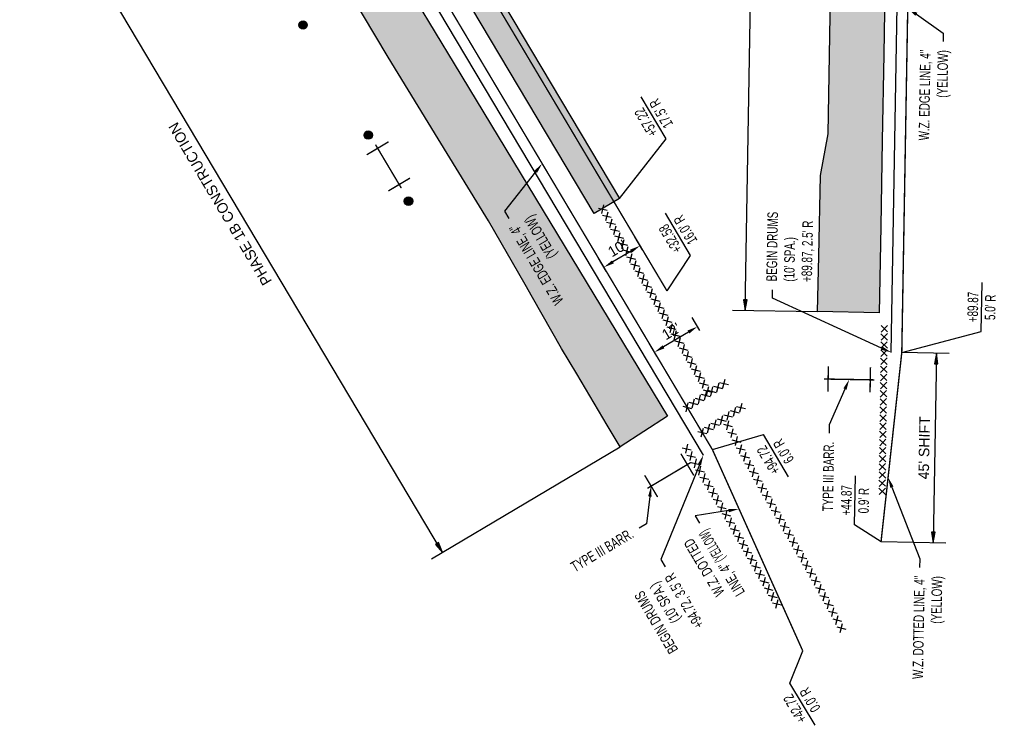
# Model space of a CAD drawing. Header units: feet. Extents: x 1495426 to 1498273, y 337143 to 337668.
# Tile 1 of 3: x 1495429 to 1495663, y 337143 to 337310. Entities that reach past the tile are written whole.
import ezdxf
from ezdxf import colors
from ezdxf.entities.mleader import LeaderData, LeaderLine
from ezdxf.math import Vec2, Vec3

# ---------------------------------------------------------------- set-up
doc = ezdxf.new("R2010")
doc.units = ezdxf.units.FT
doc.header["$MEASUREMENT"] = 0
doc.linetypes.add('dotted3_WD4', pattern=[12, 3, -9])
for name, color, linetype in [('MT_P_Cells', 7, 'Continuous'), ('MT_P_Drums', 30, 'Continuous'), ('MT_P_Edge_Line', 7, 'Continuous'), ('MT_P_Temp_Road', 30, 'Continuous'), ('MT_P_Text', 7, 'Continuous'), ('PV_P_Saw_Cut_Line', 62, 'Continuous'), ('SC_Shading_FullDepthRepair', 247, 'Continuous')]:
    doc.layers.add(name, color=color, linetype=linetype)
doc.styles.add('Slanted-Normal', font='font31.shx', dxfattribs={"height": 0.1})
doc.styles.get("Standard").update_dxf_attribs({"font": 'arial.ttf'})
doc.styles.add('Style-font31', font='font31.shx')
doc.linetypes.add('motdrum10', pattern='A,0,["●",Standard,S=0.167,R=0,X=-0.02,Y=-0.065],-0.5', length=0.5)
doc.dimstyles.new('COEC', dxfattribs={"dimscale": 13.9, "dimtxt": 0.18, "dimasz": 0.18, "dimexe": 0.18, "dimexo": 0.0625, "dimgap": 0.09, "dimtad": 1, "dimzin": 0, "dimdsep": 46, "dimtxsty": 'Standard', "dimcen": 0.09, "dimclrd": 256, "dimclre": 256, "dimclrt": 256, "dimaunit": 1, "dimadec": 4, "dimazin": 0, "dimtfac": 1, "dimtofl": 0, "dimtmove": 0, "dimatfit": 3, "dimfxl": 1, "dimtolj": 1, "dimtzin": 0, "dimlwd": -1, "dimlwe": -1, "dimarcsym": 0})
pattern_1 = [(359.8, (0.5917, 0.048), (2.5087113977, 2.4912581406), [1.317, -1.183]), (359.8, (0.6, 2.448), (2.5087113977, 2.4912581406), [1.317, -1.183]), (89.8, (0.052, 0.5913), (-2.4912581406, 2.5087113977), [1.317, -1.183]), (89.8, (2.452, 0.583), (-2.4912581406, 2.5087113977), [1.317, -1.183]), (44.8, (1.9087, 0.0433), (0.0087266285, 2.4999847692), [0.76575, -2.769783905]), (44.8, (0.0567, 1.9083), (0.0087266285, 2.4999847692), [0.76575, -2.769783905]), (134.8, (2.4566, 1.9), (-2.4999847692, 0.0087266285), [0.76575, -2.769783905]), (134.8, (0.5917, 0.048), (-2.4999847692, 0.0087266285), [0.76575, -2.769783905]), (44.8, (2, -0.007), (0.0087266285, 2.4999847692), [0.7071067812, -2.828427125]), (44.8, (0.007, 2), (0.0087266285, 2.4999847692), [0.7071067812, -2.828427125]), (134.8, (0.007, 2), (-2.4999847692, 0.0087266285), [0.7071067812, -2.828427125]), (134.8, (0.5, -0.0017), (-2.4999847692, 0.0087266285), [0.7071067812, -2.828427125])]

# ---------------------------------------------------------------- blocks, each defined once
blk = doc.blocks.new('*U1088')
at = {"layer": 'MT_P_Text', "flags": 128}
for points in [[(-0.78, 0.75), (0.78, -0.75)], [(0.75, 0.78), (-0.75, -0.78)]]:
    blk.add_lwpolyline(points, dxfattribs=at)
blk = doc.blocks.new('*U1089')
at = {"layer": 'MT_P_Text', "color": 0, "linetype": 'ByBlock', "lineweight": -2, "transparency": 16777216}
for p, rotation in [((1495587.31, 337208.6), 120.9204797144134), ((1495588.35, 337206.86), 120.9204797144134), ((1495589.39, 337205.12), 120.9204797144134), ((1495590.43, 337203.38), 120.9204797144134), ((1495591.47, 337201.64), 120.9204797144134), ((1495592.52, 337199.9), 120.9204797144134), ((1495593.56, 337198.16), 120.9204797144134), ((1495594.6, 337196.42), 120.9204797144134), ((1495595.64, 337194.68), 120.9204797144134), ((1495596.67, 337192.93), 119.7936730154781), ((1495597.68, 337191.16), 119.7936730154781), ((1495598.68, 337189.4), 119.7936730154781), ((1495599.69, 337187.64), 119.7936730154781), ((1495600.7, 337185.88), 119.7936730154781), ((1495601.71, 337184.12), 119.7936730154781), ((1495602.71, 337182.36), 119.5646250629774), ((1495603.71, 337180.6), 119.5646250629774), ((1495604.71, 337178.83), 119.5646250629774), ((1495605.72, 337177.07), 119.5646250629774), ((1495606.72, 337175.31), 119.5646250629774), ((1495607.72, 337173.54), 119.5646250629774), ((1495608.72, 337171.78), 119.5646250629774)]:
    blk.add_blockref('*U1088', p, dxfattribs=dict(at, rotation=rotation))
blk = doc.blocks.new('*U1090')
at = {"layer": 'MT_P_Text', "flags": 128}
for points in [[(-0.8, 0.73), (0.8, -0.73)], [(0.73, 0.8), (-0.73, -0.8)]]:
    blk.add_lwpolyline(points, dxfattribs=at)
blk = doc.blocks.new('*U1091')
at = {"layer": 'MT_P_Text', "color": 0, "linetype": 'ByBlock', "lineweight": -2, "transparency": 16777216}
for p, rotation in [((1495597.06, 337214.13), 118.7395169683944), ((1495598.08, 337212.27), 118.7395169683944), ((1495599.1, 337210.41), 118.7395169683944), ((1495600.12, 337208.55), 118.7395169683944), ((1495601.13, 337206.7), 118.7395169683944), ((1495602.15, 337204.84), 118.7395169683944), ((1495603.17, 337202.98), 118.7395169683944), ((1495604.19, 337201.12), 118.7395169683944), ((1495605.23, 337199.27), 120.1176043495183), ((1495606.29, 337197.44), 120.1176043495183), ((1495607.35, 337195.61), 120.1176043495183), ((1495608.42, 337193.78), 120.1176043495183), ((1495609.48, 337191.94), 120.1176043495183), ((1495610.54, 337190.11), 120.1176043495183), ((1495611.6, 337188.28), 119.7781743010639), ((1495612.65, 337186.44), 119.7781743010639), ((1495613.71, 337184.6), 119.7781743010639), ((1495614.76, 337182.76), 119.7781743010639), ((1495615.81, 337180.92), 119.7781743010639), ((1495616.86, 337179.08), 119.7781743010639), ((1495617.9, 337177.23), 118.8002775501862), ((1495618.92, 337175.38), 118.8002775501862), ((1495619.95, 337173.52), 118.8002775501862), ((1495620.97, 337171.66), 118.8002775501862), ((1495621.99, 337169.81), 118.8002775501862), ((1495623, 337167.95), 117.9830010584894), ((1495623.99, 337166.07), 117.9830010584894)]:
    blk.add_blockref('*U1090', p, dxfattribs=dict(at, rotation=rotation))
blk = doc.blocks.new('*U1092')
at = {"layer": 'MT_P_Text', "flags": 128}
for points in [[(0.79, -0.74), (-0.79, 0.74)], [(0.74, 0.79), (-0.74, -0.79)]]:
    blk.add_lwpolyline(points, dxfattribs=at)
blk = doc.blocks.new('*U1093')
at = {"layer": 'MT_P_Text', "color": 0, "linetype": 'ByBlock', "lineweight": -2, "transparency": 16777216, "rotation": 89.25115336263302}
for p in [(1495634.2, 337237.07, 924.88), (1495634.15, 337233.21, 924.88), (1495634.18, 337235.14, 924.88), (1495634.13, 337231.28, 924.88), (1495634.1, 337229.36, 924.88), (1495634.08, 337227.43, 924.88), (1495634.05, 337225.5, 924.88), (1495634, 337221.64, 924.88), (1495634.03, 337223.57, 924.88), (1495633.98, 337219.71, 924.88), (1495633.95, 337217.78, 924.88), (1495633.92, 337215.85, 924.88), (1495633.9, 337213.93, 924.88), (1495633.85, 337210.07, 924.88), (1495633.87, 337212, 924.88), (1495633.82, 337208.14, 924.88), (1495633.8, 337206.21, 924.88), (1495633.77, 337204.28, 924.88), (1495633.72, 337200.42, 924.88), (1495633.75, 337202.35, 924.88), (1495633.7, 337198.49, 924.88)]:
    blk.add_blockref('*U1092', p, dxfattribs=at)
blk = doc.blocks.new('*U1094')
at = {"layer": 'MT_P_Text', "flags": 128}
for points in [[(-0.79, -0.74), (0.79, 0.74)], [(-0.74, 0.79), (0.74, -0.79)]]:
    blk.add_lwpolyline(points, dxfattribs=at)
blk = doc.blocks.new('*U1095')
at = {"layer": 'MT_P_Text', "color": 0, "linetype": 'ByBlock', "lineweight": -2, "transparency": 16777216, "rotation": 32.85649642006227}
for p in [(1495598.67, 337217.38, 923.96), (1495600.2, 337218.38, 923.96), (1495594.06, 337214.41, 923.96), (1495595.59, 337215.4, 923.96), (1495597.13, 337216.39, 923.96), (1495590.99, 337212.43, 923.96), (1495592.52, 337213.42, 923.96)]:
    blk.add_blockref('*U1094', p, dxfattribs=at)
blk = doc.blocks.new('*U1096')
at = {"layer": 'MT_P_Text', "flags": 128}
for points in [[(-0.79, -0.74), (0.79, 0.74)], [(-0.74, 0.79), (0.74, -0.79)]]:
    blk.add_lwpolyline(points, dxfattribs=at)
blk = doc.blocks.new('*U1097')
at = {"layer": 'MT_P_Text', "color": 0, "linetype": 'ByBlock', "lineweight": -2, "transparency": 16777216, "rotation": 32.7915285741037}
for p in [(1495596.17, 337224.08, 923.96), (1495591.79, 337221.26, 923.96), (1495593.25, 337222.2, 923.96), (1495594.71, 337223.14, 923.96), (1495588.87, 337219.38, 923.96), (1495590.33, 337220.32, 923.96), (1495587.41, 337218.43, 923.96)]:
    blk.add_blockref('*U1096', p, dxfattribs=at)
blk = doc.blocks.new('*U1098')
at = {"layer": 'MT_P_Text', "flags": 128}
for points in [[(-0.78, 0.76), (0.78, -0.76)], [(0.76, 0.78), (-0.76, -0.78)]]:
    blk.add_lwpolyline(points, dxfattribs=at)
blk = doc.blocks.new('*U1099')
at = {"layer": 'MT_P_Text', "color": 0, "linetype": 'ByBlock', "lineweight": -2, "transparency": 16777216}
for p, rotation in [((1495567.39, 337265.44, 924.15), 119.9913776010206), ((1495568.35, 337263.78, 924.15), 119.9913776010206), ((1495569.3, 337262.12, 924.15), 119.9913776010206), ((1495570.26, 337260.46, 924.15), 119.9913776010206), ((1495571.22, 337258.81, 924.15), 119.9913776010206), ((1495572.17, 337257.15, 924.15), 119.9913776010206), ((1495573.13, 337255.49, 924.15), 119.9913776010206), ((1495574.09, 337253.83, 924.15), 119.9913776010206), ((1495575.05, 337252.17, 924.15), 119.9913776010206), ((1495576, 337250.51, 924.15), 119.9913776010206), ((1495576.96, 337248.85, 924.15), 119.9913776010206), ((1495577.92, 337247.2, 924.15), 119.9913776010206), ((1495578.87, 337245.54, 924.15), 119.9913776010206), ((1495579.83, 337243.88, 924.15), 119.9913776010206), ((1495580.79, 337242.22, 924.15), 119.9760512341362), ((1495581.74, 337240.56, 924.15), 119.9760512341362), ((1495582.7, 337238.9, 924.15), 119.9760512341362), ((1495583.66, 337237.24, 924.15), 119.9760512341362), ((1495584.61, 337235.59, 924.15), 119.9760512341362), ((1495585.57, 337233.93, 924.15), 119.9760512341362), ((1495586.53, 337232.27, 924.15), 119.9760512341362), ((1495587.48, 337230.61, 924.15), 119.9760512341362), ((1495588.44, 337228.95, 924.15), 119.9760512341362), ((1495589.4, 337227.29, 924.15), 119.9760512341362), ((1495590.35, 337225.63, 924.15), 119.9760512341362), ((1495591.31, 337223.98, 924.15), 119.9760512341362), ((1495592.27, 337222.32, 924.15), 119.9760512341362)]:
    blk.add_blockref('*U1098', p, dxfattribs=dict(at, rotation=rotation))
blk = doc.blocks.new('*D1100')
at = {"layer": 'Defpoints', "color": 0, "transparency": 16777216}
for p in [(1495590.93, 337235.77, 924.02), (1495579.64, 337231.49), (1495580.71, 337229.69, 924.02)]:
    blk.add_point(p, dxfattribs=at)
at = {"layer": 'MT_P_Text', "transparency": 16777216}
for p, q in [((1495590.41, 337236.63), (1495588.57, 337239.72)), ((1495587.7, 337236.29), (1495581.79, 337232.77)), ((1495580.2, 337230.55), (1495578.36, 337233.64))]:
    blk.add_line(p, q, dxfattribs=at)
for points in [[(1495587.49, 337236.65), (1495587.92, 337235.93), (1495589.85, 337237.57)], [(1495581.57, 337233.13), (1495582, 337232.41), (1495579.64, 337231.49)]]:
    blk.add_solid(points, dxfattribs=at)
at = {"layer": 'MT_P_Text', "transparency": 16777216, "insert": (1495583.59, 337236.47), "char_height": 2.5, "attachment_point": 5, "rotation": 30.7661, "style": 'Style-font31'}
blk.add_mtext("\\A1;12'", dxfattribs=at)
blk = doc.blocks.new('*D4501')
at = {"layer": 'Defpoints', "color": 0, "transparency": 16777216}
for p in [(1495577.31, 337254.96, 924.02), (1495567.64, 337251.65), (1495568.71, 337249.84, 924.02)]:
    blk.add_point(p, dxfattribs=at)
at = {"layer": 'MT_P_Text', "transparency": 16777216}
for p, q in [((1495576.8, 337255.82), (1495574.95, 337258.91)), ((1495574.08, 337255.48), (1495569.79, 337252.93)), ((1495568.2, 337250.7), (1495566.36, 337253.8))]:
    blk.add_line(p, q, dxfattribs=at)
for points in [[(1495573.87, 337255.84), (1495574.3, 337255.13), (1495576.23, 337256.76)], [(1495569.58, 337253.28), (1495570, 337252.57), (1495567.64, 337251.65)]]:
    blk.add_solid(points, dxfattribs=at)
at = {"layer": 'MT_P_Text', "transparency": 16777216, "insert": (1495570.79, 337256.14), "char_height": 2.5, "attachment_point": 5, "rotation": 30.7661, "style": 'Style-font31'}
blk.add_mtext("\\A1;10'", dxfattribs=at)

msp = doc.modelspace()

# ---------------------------------------------------------------- hatches: boundary and pattern name
at = {"layer": 'MT_P_Drums'}
h = msp.add_hatch(color=256, dxfattribs=at)
h.dxf.hatch_style = 1
edge = h.paths.add_edge_path()
edge.add_arc((1495496.224, 337309.141), 1, 0, 360)
h = msp.add_hatch(color=256, dxfattribs=at)
h.dxf.hatch_style = 1
edge = h.paths.add_edge_path()
edge.add_arc((1495511.71, 337283.012), 1, 0, 360)
h = msp.add_hatch(color=256, dxfattribs=at)
h.dxf.hatch_style = 1
edge = h.paths.add_edge_path()
edge.add_arc((1495521.255, 337267.342), 1, 0, 360)
at = {"layer": 'MT_P_Temp_Road'}
h = msp.add_hatch(dxfattribs=at)
h.set_pattern_fill('EARTH', color=247, scale=10)
h.paths.add_polyline_path([(1495453.411, 337452.323), (1495455.556, 337453.6), (1495492.702, 337400.007), (1495571.31, 337267.965), (1495565.295, 337264.384)])
at = {"layer": 'MT_P_Text'}
h = msp.add_hatch(color=256, dxfattribs=at)
h.dxf.hatch_style = 1
h.paths.add_polyline_path([(1495601.161, 337241.425), (1495601.621, 337243.918), (1495600.788, 337243.932)])
h = msp.add_hatch(color=256, dxfattribs=at)
h.dxf.hatch_style = 1
h.paths.add_polyline_path([(1495646.564, 337231.255), (1495646.104, 337228.763), (1495646.937, 337228.748)])
h = msp.add_hatch(color=256, dxfattribs=at)
h.dxf.hatch_style = 1
h.paths.add_polyline_path([(1495645.786, 337186.262), (1495646.246, 337188.754), (1495645.412, 337188.769)])
h = msp.add_hatch(color=256, dxfattribs=at)
h.dxf.hatch_style = 1
h.paths.add_polyline_path([(1495529.295, 337183.97), (1495528.374, 337186.332), (1495527.658, 337185.905)])
at = {"layer": 'SC_Shading_FullDepthRepair'}
h = msp.add_hatch(dxfattribs=at)
h.set_pattern_fill('OCTA-DOT', color=256, scale=2.5, angle=359.8)
h.set_pattern_definition(pattern_1)
h.paths.add_polyline_path([(1495632.993, 337240.875), (1495618.354, 337241.128), (1495618.632, 337254.321), (1495619.034, 337273.403), (1495620.911, 337283.302), (1495621.29, 337306.611), (1495621.67, 337329.919), (1495621.836, 337349.9), (1495621.869, 337353.91), (1495621.936, 337361.896), (1495622.002, 337369.881), (1495622.314, 337394.242), (1495622.626, 337418.603), (1495623.174, 337450.115), (1495623.41, 337462.329), (1495637.397, 337461.96), (1495637.134, 337450.379), (1495636.785, 337434.983), (1495636.174, 337408.006), (1495635.562, 337381.03), (1495634.951, 337354.053), (1495634.731, 337341.317), (1495634.51, 337328.581), (1495634.407, 337322.581), (1495634.053, 337302.155), (1495633.7, 337281.728), (1495633.347, 337261.301)])
h = msp.add_hatch(dxfattribs=at)
h.set_pattern_fill('OCTA-DOT', color=256, scale=2.5, angle=359.8)
h.set_pattern_definition(pattern_1)
h.paths.add_polyline_path([(1495582.717, 337216.338), (1495571.464, 337209.074), (1495568.434, 337214.166), (1495561.202, 337226.351), (1495557.614, 337232.391), (1495550.714, 337244.511), (1495548.921, 337247.531), (1495540.227, 337262.671), (1495528.314, 337282.095), (1495516.401, 337301.519), (1495507.385, 337316.667), (1495498.369, 337331.815), (1495489.093, 337347.018), (1495479.817, 337362.221), (1495471.383, 337376.3), (1495470.746, 337377.363), (1495481.441, 337383.494), (1495506.76, 337341.705), (1495523.077, 337314.774), (1495532.079, 337299.916)])

# ---------------------------------------------------------------- linework, layer by layer
at = {"layer": 'MT_P_Cells', "color": 30, "const_width": 0.333, "flags": 128}
for points in [[(1495516.513, 337281.42), (1495511.358, 337278.351)], [(1495519.562, 337270.434), (1495513.424, 337280.745)], [(1495521.629, 337272.828), (1495516.473, 337269.759)], [(1495620.816, 337222.118), (1495620.92, 337228.117)], [(1495630.815, 337221.945), (1495630.919, 337227.944)], [(1495619.868, 337225.135), (1495631.867, 337224.927)], [(1495588.978, 337202.255), (1495585.909, 337207.411)], [(1495577.992, 337199.206), (1495588.303, 337205.344)], [(1495580.386, 337197.14), (1495577.316, 337202.295)]]:
    msp.add_lwpolyline(points, dxfattribs=at)
at = {"layer": 'MT_P_Drums', "linetype": 'motdrum10', "flags": 128}
for points in [[(1495591.251, 337207.099), (1495480.699, 337392.801)], [(1495635.847, 337231.441), (1495637.745, 337341.107)]]:
    msp.add_lwpolyline(points, dxfattribs=at)
at = {"layer": 'MT_P_Drums'}
for centre in [(1495496.224, 337309.141), (1495511.71, 337283.012), (1495521.255, 337267.342)]:
    msp.add_circle(centre, 1, dxfattribs=at)
at = {"layer": 'MT_P_Edge_Line', "color": 2, "flags": 128}
msp.add_lwpolyline([(1495638.347, 337231.397, 0.333, 0.333, 0), (1495642.747, 337485.753, 0.333, 0.333, 0), (1495639.437, 337530.817, 0, 0, 0)], format="xyseb", dxfattribs=at)
at = {"layer": 'MT_P_Edge_Line', "const_width": 0.333, "flags": 128}
msp.add_lwpolyline([(1495582.627, 337246.022), (1495491.44, 337399.196), (1495454.324, 337452.746)], dxfattribs=at)
at = {"layer": 'MT_P_Edge_Line', "color": 2, "const_width": 0.333, "flags": 128}
msp.add_lwpolyline([(1495593.399, 337208.378), (1495482.847, 337394.08), (1495443.905, 337446.544)], dxfattribs=at)
at = {"layer": 'MT_P_Edge_Line', "color": 2, "linetype": 'dotted3_WD4', "ltscale": 0.01, "const_width": 0.333, "flags": 128}
for points in [[(1495633.419, 337186.476), (1495638.347, 337231.397)], [(1495593.399, 337208.378), (1495614.843, 337160.627)]]:
    msp.add_lwpolyline(points, dxfattribs=at)
at = {"layer": 'MT_P_Temp_Road', "flags": 128}
msp.add_lwpolyline([(1495453.411, 337452.323), (1495455.556, 337453.6), (1495492.702, 337400.007), (1495571.31, 337267.965), (1495565.295, 337264.384)], close=True, dxfattribs=at)
at = {"layer": 'MT_P_Text', "flags": 128}
for points in [[(1495601.161, 337241.425), (1495604.988, 337462.648)], [(1495529.295, 337183.97), (1495428.97, 337352.493)], [(1495582.425, 337282.1), (1495576.454, 337292.131)], [(1495571.31, 337267.965), (1495582.425, 337282.1)], [(1495588.2, 337254.481), (1495582.228, 337264.511)], [(1495582.627, 337246.022), (1495588.2, 337254.481)], [(1495657.194, 337236.377), (1495657.396, 337248.048)], [(1495601.161, 337241.425), (1495601.621, 337243.918), (1495600.788, 337243.932), (1495601.161, 337241.425)], [(1495598.161, 337241.477), (1495618.354, 337241.128)], [(1495638.347, 337231.397), (1495657.194, 337236.377)], [(1495649.564, 337231.203), (1495638.347, 337231.397)], [(1495646.564, 337231.255), (1495645.786, 337186.262)], [(1495646.564, 337231.255), (1495646.104, 337228.763), (1495646.937, 337228.748), (1495646.564, 337231.255)], [(1495593.399, 337208.378), (1495605.508, 337211.965)], [(1495611.479, 337201.935), (1495605.508, 337211.965)], [(1495526.717, 337182.436), (1495571.464, 337209.074)], [(1495627.165, 337190.504), (1495627.367, 337202.176)], [(1495633.419, 337186.476), (1495627.165, 337190.504)], [(1495645.786, 337186.262), (1495646.246, 337188.754), (1495645.412, 337188.769), (1495645.786, 337186.262)], [(1495529.295, 337183.97), (1495528.374, 337186.332), (1495527.658, 337185.905), (1495529.295, 337183.97)], [(1495648.785, 337186.21), (1495633.419, 337186.476)], [(1495611.789, 337152.993), (1495614.843, 337160.627)], [(1495617.76, 337142.963), (1495611.789, 337152.993)]]:
    msp.add_lwpolyline(points, dxfattribs=at)
at = {"layer": 'PV_P_Saw_Cut_Line', "flags": 128}
for points in [[(1495582.717, 337216.338), (1495571.464, 337209.074), (1495568.434, 337214.166), (1495561.202, 337226.351), (1495557.614, 337232.391), (1495550.714, 337244.511), (1495548.921, 337247.531), (1495540.227, 337262.671), (1495528.314, 337282.095), (1495516.401, 337301.519), (1495507.385, 337316.667), (1495498.369, 337331.815), (1495489.093, 337347.018), (1495479.817, 337362.221), (1495471.383, 337376.3), (1495470.746, 337377.363), (1495481.441, 337383.494), (1495506.76, 337341.705), (1495523.077, 337314.774), (1495532.079, 337299.916), (1495582.717, 337216.338)], [(1495632.993, 337240.875), (1495618.354, 337241.128), (1495618.632, 337254.321), (1495619.034, 337273.403), (1495620.911, 337283.302), (1495621.29, 337306.611), (1495621.67, 337329.919)], [(1495634.407, 337322.581), (1495634.053, 337302.155), (1495633.7, 337281.728), (1495633.347, 337261.301), (1495632.993, 337240.875)]]:
    msp.add_lwpolyline(points, dxfattribs=at)

# ---------------------------------------------------------------- block references
at = {"layer": 'MT_P_Text'}
for name in ['*U1099', '*U1093', '*U1097', '*U1095', '*U1091', '*U1089']:
    msp.add_blockref(name, (0, 0), dxfattribs=at)

# ---------------------------------------------------------------- texts
at = {"layer": 'MT_P_Text', "char_height": 2.5, "width": 57.83255, "attachment_point": 5, "style": 'Slanted-Normal'}
for s, insert, rotation in [("{\\W0.7;17.5' R}", (1495581.222, 337288.149), 120.76608), ('{\\W0.7;+57.22}', (1495577.681, 337286.041), 120.76608), ('PHASE 1B CONSTRUCTION', (1495476.555, 337266.697), 120.76608), ("{\\W0.7;16.0' R}", (1495586.997, 337260.53), 120.76608), ('{\\W0.7;+32.58}', (1495583.456, 337258.422), 120.76608), ('{\\W0.7;+89.87}', (1495655.234, 337242.224), 89.00895), ("{\\W0.7;5.0' R}", (1495659.355, 337242.153), 89.00895), ("45' SHIFT", (1495643.675, 337208.802), 89.00895), ("{\\W0.7;6.0' R}", (1495610.277, 337207.984), 120.76608), ('{\\W0.7;+94.72}', (1495606.735, 337205.875), 120.76608), ('{\\W0.7;+44.87}', (1495625.205, 337196.352), 89.00895), ("{\\W0.7;0.9' R}", (1495629.326, 337196.281), 89.00895), ("{\\W0.7;0.0' R}", (1495616.558, 337149.012), 120.76608), ('{\\W0.7;+42.72}', (1495613.016, 337146.903), 120.76608)]:
    msp.add_mtext(s, dxfattribs=dict(at, insert=insert, rotation=rotation))

# ---------------------------------------------------------------- dimensions: what is measured, and where the dimension line sits
at = {"layer": 'MT_P_Text'}
for p1, p2, text, picture, middle in [((1495577.307, 337254.957), (1495568.715, 337249.842), "10'", '*D4501', (1495570.786, 337256.138, -924.019)), ((1495590.926, 337235.767, 924.019), (1495580.713, 337229.687, 924.019), "12'", '*D1100', (1495583.594, 337236.465))]:
    dim = msp.add_aligned_dim(p1=p1, p2=p2, distance=-2.1, text=text, dimstyle='COEC', override={"dimscale": 20, "dimtxt": 0.125, "dimasz": 0.125, "dimexe": 0.125, "dimexo": 0.05, "dimgap": 0.05, "dimtxsty": 'Style-font31'}, dxfattribs=at)
    dim.commit()
    dim.dimension.update_dxf_attribs({"geometry": picture, "text_midpoint": middle})

# ---------------------------------------------------------------- leaders
ml = msp.add_multileader_mtext('Standard', dxfattribs=at)
ml.set_content('{\\W0.7;W.Z. EDGE LINE, 4"\\P(YELLOW)}', color=256, style='Slanted-Normal')
ml.set_leader_properties()
ml.build(insert=Vec2(0, 0))
ml.multileader.update_dxf_attribs({"text_right_attachment_type": 3, "dogleg_length": 0.1, "arrow_head_size": 2.5, "scale": 20})
ctx = ml.context
ctx.base_point, ctx.scale, ctx.char_height, ctx.arrow_head_size, ctx.plane_origin, ctx.plane_x_axis, ctx.plane_y_axis = Vec3(1495643.492, 337276.376), 20, 2.5, 2.5, Vec3(1495637.548, 337377.71), Vec3(0.0172963, 0.9998504), Vec3(-0.9998504, 0.0172963)
ctx.right_attachment, ctx.text_align_type = 3, 2
notes = []
notes.append((ctx, [(1, (1, 1, 0), (1495648.192, 337307.188), (-0.0172963, -0.9998504), 2, [(0, [(1495639.761, 337313.116)], 0, [])])]))
ctx.mtext.insert, ctx.mtext.text_direction, ctx.mtext.rotation, ctx.mtext.alignment, ctx.mtext.flow_direction = Vec3(1495642.707, 337303.283), Vec3(0.0172963, 0.9998504), 1.5534992, 3, 5
ml = msp.add_multileader_mtext('Standard', dxfattribs=at)
ml.set_content('{\\W0.7;W.Z. EDGE LINE, 4"\\P(YELLOW)}', color=256, style='Slanted-Normal')
ml.set_leader_properties()
ml.build(insert=Vec2(0, 0))
ml.multileader.update_dxf_attribs({"dogleg_length": 0.1, "arrow_head_size": 2.5, "scale": 20})
ctx = ml.context
ctx.base_point, ctx.scale, ctx.char_height, ctx.arrow_head_size, ctx.plane_origin, ctx.plane_x_axis, ctx.plane_y_axis = Vec3(1495559.838, 337238.434), 20, 2.5, 2.5, Vec3(1495519.941, 337340.947), Vec3(-0.5115342, 0.8592629), Vec3(-0.8592629, -0.5115342)
ctx.text_align_type = 2
notes.append((ctx, [(1, (1, 1, 0), (1495544.037, 337264.976), (0.5115342, -0.8592629), 2, [(0, [(1495552.994, 337276.25)], 0, [])])]))
ctx.mtext.insert, ctx.mtext.text_direction, ctx.mtext.rotation, ctx.mtext.alignment, ctx.mtext.flow_direction = Vec3(1495545.009, 337260.9), Vec3(-0.5115342, 0.8592629), 2.1077657, 3, 5
ml = msp.add_multileader_mtext('Standard', dxfattribs=at)
ml.set_content("{\\W0.7;BEGIN DRUMS\\P(10' SPA.)\\P+89.87, 2.5' R}", color=256, style='Slanted-Normal')
ml.set_leader_properties()
ml.build(insert=Vec2(0, 0))
ml.multileader.update_dxf_attribs({"dogleg_length": 0.1, "arrow_head_size": 2.5, "scale": 20})
ctx = ml.context
ctx.base_point, ctx.scale, ctx.char_height, ctx.arrow_head_size, ctx.plane_origin, ctx.plane_x_axis, ctx.plane_y_axis = Vec3(1495607.683, 337246.3), 20, 2.5, 2.5, Vec3(1495612.359, 337313.442), Vec3(0.0172963, 0.9998504), Vec3(-0.9998504, 0.0172963)
notes.append((ctx, [(0, (1, 1, 0), (1495607.648, 337244.3), (0.0172963, 0.9998504), 2, [(0, [(1495635.847, 337231.441)], 0, [])])]))
ctx.mtext.insert, ctx.mtext.text_direction, ctx.mtext.rotation, ctx.mtext.flow_direction = Vec3(1495606.19, 337248.326), Vec3(0.0172963, 0.9998504), 1.5534992, 5
ml = msp.add_multileader_mtext('Standard', dxfattribs=at)
ml.set_content('{\\W0.7;TYPE III BARR.}', color=256, style='Slanted-Normal')
ml.set_leader_properties()
ml.build(insert=Vec2(0, 0))
ml.multileader.update_dxf_attribs({"text_right_attachment_type": 3, "dogleg_length": 0.1, "arrow_head_size": 2.5, "scale": 20})
ctx = ml.context
ctx.base_point, ctx.scale, ctx.char_height, ctx.arrow_head_size, ctx.plane_origin, ctx.plane_x_axis, ctx.plane_y_axis = Vec3(1495620.682, 337189.362), 20, 2.5, 2.5, Vec3(1495609.39, 337279.115), Vec3(0.0172963, 0.9998504), Vec3(-0.9998504, 0.0172963)
ctx.right_attachment, ctx.text_align_type = 3, 2
notes.append((ctx, [(1, (1, 1, 0), (1495621.113, 337214.247), (-0.0172963, -0.9998504), 2, [(0, [(1495625.868, 337225.031)], 0, [])])]))
ctx.mtext.insert, ctx.mtext.text_direction, ctx.mtext.rotation, ctx.mtext.alignment, ctx.mtext.flow_direction = Vec3(1495619.794, 337210.269), Vec3(0.0172963, 0.9998504), 1.5534992, 3, 5
ml = msp.add_multileader_mtext('Standard', dxfattribs=at)
ml.set_content("{\\W0.7;BEGIN DRUMS\\P(10' SPA.)\\P+94.72, 3.5' R}", color=256, style='Slanted-Normal')
ml.set_leader_properties()
ml.build(insert=Vec2(0, 0))
ml.multileader.update_dxf_attribs({"text_right_attachment_type": 3, "dogleg_length": 0.1, "arrow_head_size": 2.5, "scale": 20})
ctx = ml.context
ctx.base_point, ctx.scale, ctx.char_height, ctx.arrow_head_size, ctx.plane_origin, ctx.plane_x_axis, ctx.plane_y_axis = Vec3(1495586.743, 337156.694), 20, 2.5, 2.5, Vec3(1495533.529, 337236.125), Vec3(-0.5115342, 0.8592629), Vec3(-0.8592629, -0.5115342)
ctx.right_attachment, ctx.text_align_type = 3, 2
notes.append((ctx, [(1, (1, 1, 0), (1495581.186, 337182.319), (0.5115342, -0.8592629), 2, [(0, [(1495591.251, 337207.099)], 0, [])])]))
ctx.mtext.insert, ctx.mtext.text_direction, ctx.mtext.rotation, ctx.mtext.alignment, ctx.mtext.flow_direction = Vec3(1495574.759, 337173.838), Vec3(-0.5115342, 0.8592629), 2.1077657, 3, 5
ml = msp.add_multileader_mtext('Standard', dxfattribs=at)
ml.set_content('{\\W0.7;W.Z. DOTTED LINE, 4"\\P(YELLOW)}', color=256, style='Slanted-Normal')
ml.set_leader_properties()
ml.build(insert=Vec2(0, 0))
ml.multileader.update_dxf_attribs({"dogleg_length": 0.1, "arrow_head_size": 2.5, "scale": 20})
ctx = ml.context
ctx.base_point, ctx.scale, ctx.char_height, ctx.arrow_head_size, ctx.plane_origin, ctx.plane_x_axis, ctx.plane_y_axis = Vec3(1495642.027, 337147.867), 20, 2.5, 2.5, Vec3(1495631.373, 337258.057), Vec3(0.0172963, 0.9998504), Vec3(-0.9998504, 0.0172963)
ctx.text_align_type = 2
notes.append((ctx, [(1, (1, 1, 0), (1495642.625, 337182.445), (-0.0172963, -0.9998504), 2, [(0, [(1495635.1, 337201.796)], 0, [])])]))
ctx.mtext.insert, ctx.mtext.text_direction, ctx.mtext.rotation, ctx.mtext.alignment, ctx.mtext.flow_direction = Vec3(1495641.306, 337178.467), Vec3(0.0172963, 0.9998504), 1.5534992, 3, 5
ml = msp.add_multileader_mtext('Standard', dxfattribs=at)
ml.set_content('{\\W0.7;TYPE III BARR.}', color=256, style='Slanted-Normal')
ml.set_leader_properties()
ml.build(insert=Vec2(0, 0))
ml.multileader.update_dxf_attribs({"text_right_attachment_type": 3, "dogleg_length": 0.1, "arrow_head_size": 2.5, "scale": 20})
ctx = ml.context
ctx.base_point, ctx.scale, ctx.char_height, ctx.arrow_head_size, ctx.plane_origin, ctx.plane_x_axis, ctx.plane_y_axis = Vec3(1495556.365, 337178.056), 20, 2.5, 2.5, Vec3(1495632.417, 337236.087), Vec3(0.8592629, 0.5115342), Vec3(-0.5115342, 0.8592629)
ctx.right_attachment, ctx.text_align_type = 3, 2
notes.append((ctx, [(1, (1, 1, 0), (1495577.751, 337190.788), (-0.8592629, -0.5115342), 2, [(0, [(1495578.851, 337199.718)], 0, [])])]))
ctx.mtext.insert, ctx.mtext.text_direction, ctx.mtext.rotation, ctx.mtext.alignment, ctx.mtext.flow_direction = Vec3(1495573.674, 337189.816), Vec3(0.8592629, 0.5115342), 0.5369693, 3, 5
ml = msp.add_multileader_mtext('Standard', dxfattribs=at)
ml.set_content('{\\W0.7;W.Z. DOTTED\\P LINE, 4" \\W0.5;(YELLOW)}', color=256, style='Slanted-Normal')
ml.set_leader_properties()
ml.build(insert=Vec2(0, 0))
ml.multileader.update_dxf_attribs({"text_right_attachment_type": 3, "dogleg_length": 0.1, "arrow_head_size": 2.5, "scale": 20})
ctx = ml.context
ctx.base_point, ctx.scale, ctx.char_height, ctx.arrow_head_size, ctx.plane_origin, ctx.plane_x_axis, ctx.plane_y_axis = Vec3(1495599.494, 337167.386), 20, 2.5, 2.5, Vec3(1495544.661, 337242.549), Vec3(-0.5115342, 0.8592629), Vec3(-0.8592629, -0.5115342)
ctx.right_attachment, ctx.text_align_type = 3, 2
notes.append((ctx, [(1, (1, 1, 0), (1495589.301, 337192.655), (0.5115342, -0.8592629), 2, [(0, [(1495599.715, 337194.313)], 0, [])])]))
ctx.mtext.insert, ctx.mtext.text_direction, ctx.mtext.rotation, ctx.mtext.alignment, ctx.mtext.flow_direction = Vec3(1495586.454, 337186.305), Vec3(-0.5115342, 0.8592629), 2.1077657, 3, 5
for ctx, leaders in notes:
    for number, flags, end, landing, length, lines in leaders:
        leader = LeaderData()
        leader.index, (leader.has_last_leader_line, leader.has_dogleg_vector, leader.attachment_direction) = number, flags
        leader.last_leader_point, leader.dogleg_vector, leader.dogleg_length = Vec3(end), Vec3(landing), length
        for number, points, colour, breaks in lines:
            line = LeaderLine()
            line.index, line.vertices, line.color, line.breaks = number, Vec3.list(points), colors.encode_raw_color(colour), breaks
            leader.lines.append(line)
        ctx.leaders.append(leader)

doc.saveas('drawing.dxf')
